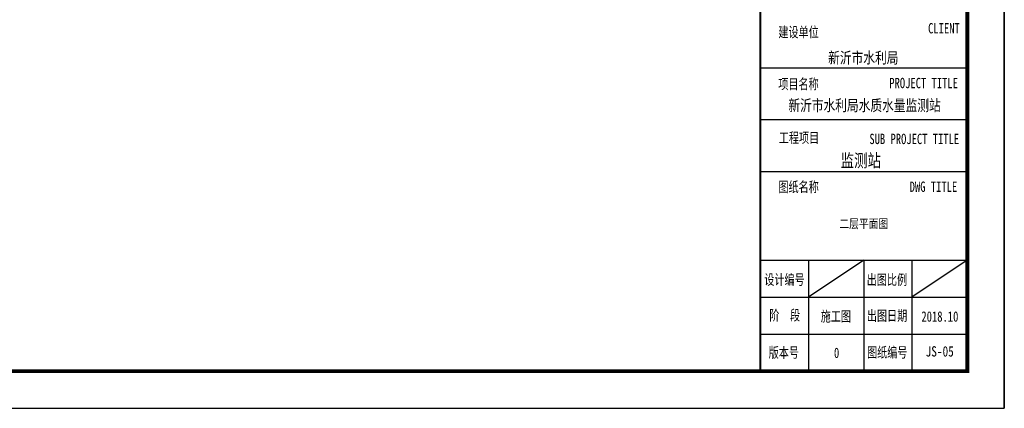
# Model space of a CAD drawing. Header units: inches. Extents: x 224620 to 3435104, y 247406 to 993300.
# Tile 68 of 110: x 308278 to 334909, y 578657 to 589158. Entities that reach past the tile are written whole.
import ezdxf
from ezdxf.enums import TextEntityAlignment as Align

# ---------------------------------------------------------------- set-up
doc = ezdxf.new("R2010")
doc.units = ezdxf.units.IN
doc.header["$MEASUREMENT"] = 0
doc.layers.add('PUB_TITLE', color=4, linetype='Continuous')
doc.layers.add('TK', color=7, linetype='Continuous')
doc.styles.add('-宋体', font='txt', dxfattribs={"width": 0.8})
doc.styles.add('TKHZ1', font='txt', dxfattribs={"width": 0.8})

# ---------------------------------------------------------------- blocks, each defined once
blk = doc.blocks.new('wrtgtg')
at = {"color": 4}
for p, q in [((7804, -4841), (7804, 52559)), ((7804, -2434), (7804, -2434)), ((2146, -4841), (7804, -4841))]:
    blk.add_line(p, q, dxfattribs=at)
at = {"color": 251}
for p, q in [((5004, -1841), (3504, -2841)), ((7804, -1841), (6304, -2841))]:
    blk.add_line(p, q, dxfattribs=at)
at = {"layer": 'PUB_TITLE'}
for p, q in [((8804, 53559), (8804, -5841)), ((7804, -4841), (7804, 52559)), ((2204, 3359), (7804, 3359)), ((2204, 1959), (7804, 1959)), ((2204, 559), (7804, 559)), ((2204, -1841), (7804, -1841)), ((3504, -1841), (3504, -4841)), ((5004, -1841), (5004, -4841)), ((6304, -1841), (6304, -4841)), ((2204, -2841), (7804, -2841)), ((2204, -3841), (7804, -3841))]:
    blk.add_line(p, q, dxfattribs=at)
blk.add_lwpolyline([(-75296, -5841), (8804, -5841), (8804, 53559), (-75296, 53559)], close=True, dxfattribs=at)
at = {"layer": 'PUB_TITLE', "const_width": 100}
blk.add_lwpolyline([(-72796, -4841), (7804, -4841), (7804, 52559), (-72796, 52559)], close=True, dxfattribs=at)
at = {"layer": 'PUB_TITLE', "const_width": 50}
blk.add_lwpolyline([(2204, -4841), (2204, 52559)], dxfattribs=at)
at = {"layer": 'TK', "style": '-宋体', "width": 0.75}
for s, p in [('CLIENT', (6743, 4289, 0)), ('建设单位', (2693, 4184)), ('项目名称', (2692, 2782)), ('PROJECT TITLE', (5693, 2808, 0)), ('图纸名称', (2695, 2)), ('DWG TITLE', (6245, 7, 0)), ('设计编号', (2313, -2504, 0)), ('出图比例', (5084, -2507, 0)), ('阶  段', (2449, -3467, 0)), ('施工图', (3839, -3495, 0)), ('出图日期', (5087, -3478, 0)), ('版本号', (2433, -4475, 0)), ('0', (4197, -4483, 0)), ('图纸编号', (5091, -4469, 0))]:
    blk.add_text(s, height=280, dxfattribs=at).set_placement(p)
at = {"layer": 'TK'}
for s, height, style, width, p in [('新沂市水利局', 304.9, 'TKHZ1', 0.8, (4991, 3479)), ('新沂市水利局水质水量监测站', 304.92, 'TKHZ1', 0.8, (5024, 2192)), ('监测站', 350, 'TKHZ1', 0.8, (4923, 680)), ('2018.10', 280, '-宋体', 0.75, (7062, -3501))]:
    blk.add_text(s, height=height, dxfattribs=dict(at, style=style, width=width)).set_placement(p, align=Align.CENTER)
at = {"layer": 'TK', "style": '-宋体', "width": 0.75}
for s, p in [('工程项目', (3252, 1473)), ('SUB PROJECT TITLE', (6369, 1438))]:
    blk.add_text(s, height=280, dxfattribs=at).set_placement(p, align=Align.MIDDLE)

msp = doc.modelspace()

# ---------------------------------------------------------------- block references
msp.add_blockref('wrtgtg', (326104.7, 584498.6))

# ---------------------------------------------------------------- texts
at = {"style": 'TKHZ1', "width": 0.8}
msp.add_text('二层平面图', height=245, dxfattribs=at).set_placement((331109, 583525.2), align=Align.CENTER)
at = {"layer": 'TK', "style": 'TKHZ1', "width": 0.8}
msp.add_text('JS-05', height=280, dxfattribs=at).set_placement((333162.6, 580055.6), align=Align.CENTER)

doc.saveas('drawing.dxf')
